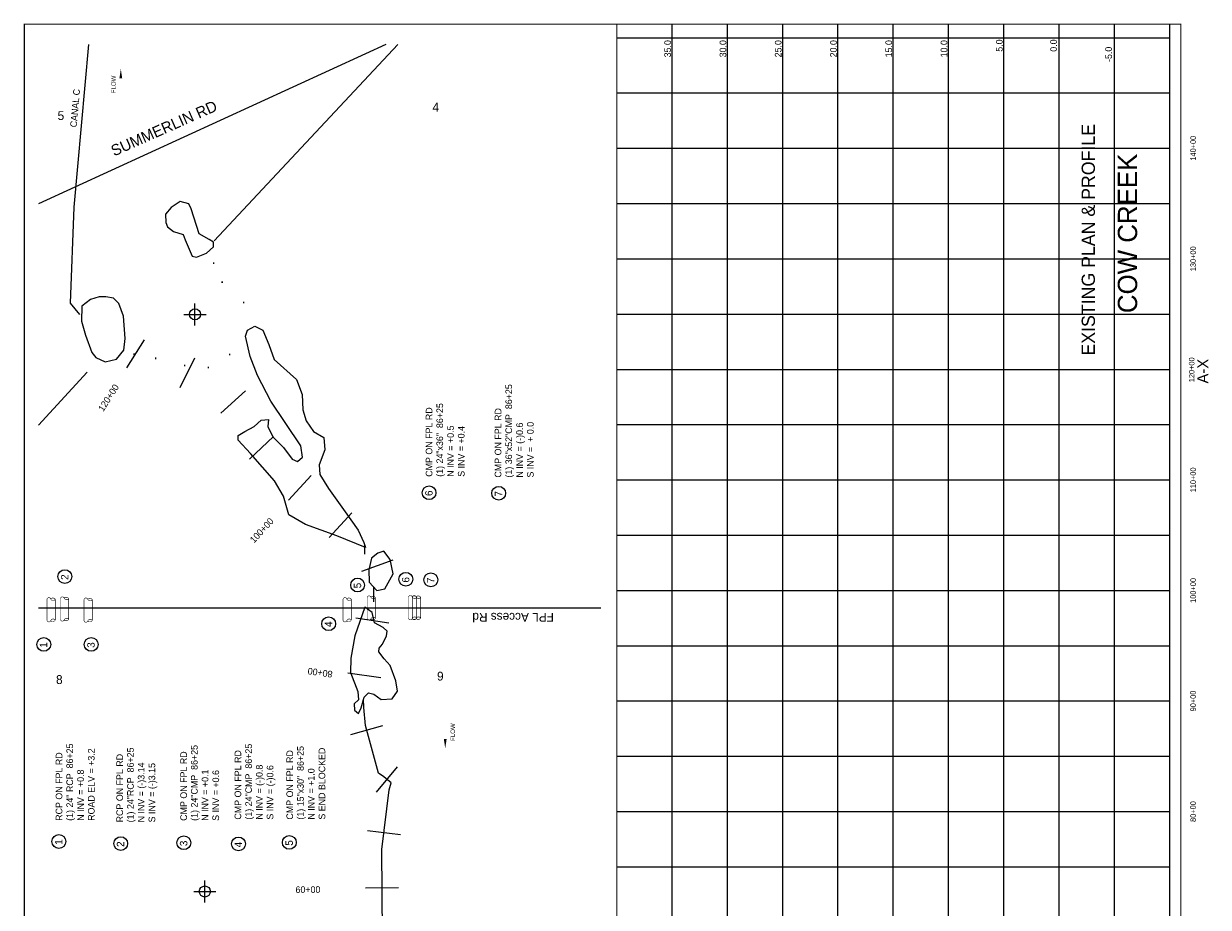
# Model space of a CAD drawing. Extents: x 197893 to 208608, y 772841 to 788851.
# Tile 2 of 2: x 197893 to 208608, y 780858 to 788851. Entities that reach past the tile are written whole.
import ezdxf
from ezdxf.enums import TextEntityAlignment as Align

# ---------------------------------------------------------------- set-up
doc = ezdxf.new("R2010")
doc.units = 0
doc.header["$LTSCALE"] = 800
doc.header["$PDMODE"] = 34
doc.header["$PDSIZE"] = 100
doc.linetypes.add('DASHED', pattern=[0])
doc.linetypes.add('STREAM', pattern=[0])
doc.layers.get('0').update_dxf_attribs({"linetype": 'CONTINUOUS'})
for name, color, linetype in [('BORDER', 1, 'CONTINUOUS'), ('EXISTING', 7, 'CONTINUOUS'), ('GRID', 2, 'CONTINUOUS'), ('MAJROADS', 9, 'CONTINUOUS'), ('MLLTXT', 7, 'CONTINUOUS'), ('SEC', 2, 'CONTINUOUS'), ('STATIONS', 7, 'CONTINUOUS'), ('STRUCTTEXT', 7, 'CONTINUOUS'), ('STRUCTURES', 10, 'CONTINUOUS'), ('TEXT', 7, 'CONTINUOUS'), ('TRUNKS', 5, 'STREAM'), ('WATER', 4, 'CONTINUOUS'), ('WSHEDS', 3, 'CONTINUOUS')]:
    doc.layers.add(name, color=color, linetype=linetype)

# ---------------------------------------------------------------- blocks, each defined once
blk = doc.blocks.new('RCP')
at = {"layer": 'STRUCTURES', "color": 0, "const_width": 20}
for points in [[(-354, 160, 0.802976), (-374, 25, 0.802976)], [(-374, 25, 0.489412), (-354, -140, 0.489412)], [(-354, -140, 0.606659), (-374, 25, 0.606659)], [(415, 25, 0.606659), (396, -140, 0.606659)], [(415, 25, 0.802976), (396, 160, 0.802976)], [(396, -140, 0.489412), (415, 25, 0.489412)]]:
    blk.add_lwpolyline(points, format="xyb", dxfattribs=at)
for points in [[(396, 160), (-354, 160)], [(-354, -140), (396, -140)]]:
    blk.add_lwpolyline(points, dxfattribs=at)
blk = doc.blocks.new('FLARROW')
at = {"color": 0}
blk.add_lwpolyline([(-0.28, 0.019, 0, 0.05, 0), (-0.112, 0.019, 0, 0, -0.087559), (-0.012, 0.001, 0, 0, 0.245722), (0.075, 0.013, 0, 0, -0.309425), (0.212, 0.015, 0, 0, 0), (0.278, 0.013, 0, 0, 0)], format="xyseb", dxfattribs=at)
blk.add_text('FLOW', height=0.08, dxfattribs=at).set_placement((0.015, -0.157), align=Align.CENTER)

msp = doc.modelspace()

# ---------------------------------------------------------------- linework, layer by layer
at = {"layer": 'BORDER', "color": 0, "const_width": 10}
msp.add_lwpolyline([(208358, 772846), (208358, 788846), (197898, 788846), (197898, 772846)], close=True, dxfattribs=at)
for points in [[(203258, 772846), (203258, 788846)], [(208258, 772846), (208258, 788846)]]:
    msp.add_lwpolyline(points, dxfattribs=at)
at = {"layer": 'GRID', "color": 0}
for points in [[(203758, 772846), (203758, 788846)], [(204258, 772846), (204258, 788846)], [(204758, 772846), (204758, 788846)], [(205258, 772846), (205258, 788846)], [(205758, 772846), (205758, 788846)], [(206258, 772846), (206258, 788846)], [(206758, 772846), (206758, 788846)], [(207258, 772846), (207258, 788846)], [(207758, 772846), (207758, 788846)], [(208258, 788721), (203258, 788721)], [(208258, 788221), (203258, 788221)], [(208258, 787721), (203258, 787721)], [(208258, 787221), (203258, 787221)], [(208258, 786721), (203258, 786721)], [(208258, 786221), (203258, 786221)], [(208258, 785721), (203258, 785721)], [(208258, 785221), (203258, 785221)], [(208258, 784721), (203258, 784721)], [(208258, 784221), (203258, 784221)], [(208258, 783721), (203258, 783721)], [(208258, 783221), (203258, 783221)], [(208258, 782721), (203258, 782721)], [(208258, 782221), (203258, 782221)], [(208258, 781721), (203258, 781721)], [(208258, 781221), (203258, 781221)]]:
    msp.add_lwpolyline(points, dxfattribs=at)
at = {"layer": 'MAJROADS', "color": 0}
msp.add_lwpolyline([(201167, 788662), (200984, 788578), (198025, 787222)], dxfattribs=at)
at = {"layer": 'MAJROADS', "color": 0, "linetype": 'DASHED'}
msp.add_lwpolyline([(203114, 783564), (198026, 783564)], dxfattribs=at)
at = {"layer": 'SEC', "color": 0}
for p in [(199442, 786221), (199531, 781001)]:
    msp.add_point(p, dxfattribs=at)
at = {"layer": 'STATIONS', "color": 0}
for p, q in [((198824, 785737), (198986, 785990)), ((199307, 785560), (199440, 785829)), ((199676, 785329), (199900, 785529)), ((199936, 784910), (200153, 785117)), ((200289, 784542), (200492, 784763)), ((200657, 784204), (200860, 784425)), ((200952, 783897), (201234, 784000)), ((200898, 783475), (201195, 783431)), ((200825, 782980), (201122, 782936)), ((200851, 782422), (201141, 782501)), ((201084, 781898), (201275, 782129)), ((201002, 781553), (201300, 781517)), ((200984, 781035), (201284, 781037))]:
    msp.add_line(p, q, dxfattribs=at)
at = {"layer": 'STRUCTTEXT', "color": 0}
for centre in [(201559, 784608), (202189, 784603), (198265, 783849), (200913, 783773), (201349, 783825), (201575, 783820), (200651, 783423), (198074, 783236), (198503, 783236), (198211, 781453), (198770, 781434), (199341, 781442), (199835, 781431), (200295, 781445)]:
    msp.add_circle(centre, 62.5, dxfattribs=at)
at = {"layer": 'TRUNKS', "color": 0}
for points in [[(198480, 788662), (198346, 787190)], [(198346, 787190), (198313, 786324), (198396, 786221)], [(200975, 784136), (200975, 784051)], [(201057, 783758), (201057, 783621)], [(201137, 780607), (201132, 781382), (201197, 781919), (201215, 781984), (201151, 782037), (201103, 782072), (200985, 782502), (200970, 782665), (200966, 782740)]]:
    msp.add_lwpolyline(points, dxfattribs=at)
msp.add_lwpolyline([(198771, 788441, 0, 25, 0), (198771, 788357, 0, 0, -0.087559), (198763, 788307, 0, 0, 0.245722), (198769, 788263, 0, 0, -0.309425), (198770, 788195, 0, 0, 0), (198769, 788162, 0, 0, 0)], format="xyseb", dxfattribs=at)
at = {"layer": 'WATER', "color": 0}
for points in [[(199387, 787221), (199308, 787241), (199227, 787189), (199175, 787128), (199177, 787051), (199194, 787012), (199248, 786970), (199336, 786944), (199353, 786896), (199416, 786749), (199457, 786740), (199545, 786775), (199608, 786831), (199608, 786873), (199571, 786897), (199480, 786950), (199408, 787175)], [(198416, 786161), (198453, 786032), (198509, 785875), (198546, 785831), (198629, 785791), (198731, 785815), (198799, 785896), (198811, 786002), (198796, 786206), (198753, 786321), (198705, 786367), (198635, 786381), (198574, 786379), (198497, 786357), (198419, 786296)], [(200985, 784111), (200726, 784219), (200442, 784320), (200290, 784408), (200242, 784576), (200162, 784714), (199944, 784962), (199831, 785084), (199831, 785126), (199893, 785163), (199976, 785206), (200041, 785263), (200107, 785271), (200102, 785208), (200146, 785114), (200241, 785017), (200320, 784912), (200370, 784890), (200414, 784929), (200399, 785032), (200129, 785435), (200006, 785667), (199941, 785839), (199900, 786023), (199918, 786079), (199983, 786114), (200055, 786079), (200109, 785948), (200159, 785812), (200361, 785633), (200411, 785495), (200417, 785357), (200447, 785257), (200515, 785163), (200608, 785106), (200615, 784996), (200564, 784859), (200572, 784772), (200651, 784647), (200800, 784435), (200918, 784268), (200968, 784159)], [(201039, 784015), (201015, 783910), (201017, 783799), (201086, 783724), (201158, 783739), (201233, 783874), (201207, 784005), (201151, 784078), (201096, 784060)], [(200977, 783574), (200888, 783312), (200853, 783112), (200848, 782983), (200915, 782810), (200921, 782734), (200882, 782699), (200886, 782640), (200921, 782611), (200945, 782662), (200972, 782760), (201011, 782797), (201061, 782786), (201126, 782737), (201225, 782744), (201275, 782813), (201258, 782905), (201208, 783045), (201152, 783104), (201104, 783168), (201108, 783202), (201137, 783237), (201174, 783314), (201181, 783357), (201144, 783388), (201066, 783432), (201046, 783526)]]:
    msp.add_lwpolyline(points, close=True, dxfattribs=at)
at = {"layer": 'WSHEDS', "color": 0}
msp.add_lwpolyline([(201278, 788662), (199615, 786886)], dxfattribs=at)
msp.add_lwpolyline([(198468, 785699), (198026, 785218, -0.160426)], format="xyb", dxfattribs=at)

# ---------------------------------------------------------------- block references
at = {"layer": 'STRUCTURES', "color": 0, "xscale": 0.25, "yscale": 0.25, "zscale": 0.25, "rotation": 90}
for p in [(198143, 783544), (198265, 783551), (198478, 783541), (200821, 783544), (201039, 783560), (201413, 783563), (201448, 783563)]:
    msp.add_blockref('RCP', p, dxfattribs=at)
at = {"layer": 'TRUNKS', "color": 0, "xscale": 500, "yscale": 500, "zscale": 500, "rotation": 90}
msp.add_blockref('FLARROW', (201715, 782435), dxfattribs=at)

# ---------------------------------------------------------------- texts
at = {"layer": 'EXISTING', "color": 0}
msp.add_text('EXISTING PLAN & PROFILE', height=120, rotation=90, dxfattribs=at).set_placement((207582, 786896), align=Align.CENTER)
at = {"layer": 'MAJROADS', "color": 0}
msp.add_text('FPL Access Rd', height=80, rotation=180, dxfattribs=at).set_placement((202688, 783521))
at = {"layer": 'MLLTXT', "color": 0}
for s, p in [('35.0', (203747, 788546)), ('30.0', (204247, 788546)), ('25.0', (204747, 788546)), ('20.0', (205247, 788546)), ('15.0', (205747, 788546)), ('10.0', (206247, 788546)), ('5.0', (206747, 788597)), ('0.0', (207238, 788597)), ('-5.0', (207736, 788504))]:
    msp.add_text(s, height=60, rotation=90, dxfattribs=at).set_placement(p)
at = {"layer": 'STATIONS', "color": 0}
for s, rotation, p in [('120+00', 57.45, (198685, 785451)), ('100+00', 47.4332, (200068, 784247)), ('80+00', 171.6213, (200578, 783010)), ('60+00', 0.3682, (200464, 780988))]:
    msp.add_text(s, height=60, rotation=rotation, dxfattribs=at).set_placement(p, align=Align.CENTER)
at = {"layer": 'STRUCTTEXT', "color": 0}
for s, height, p in [('(1) 36"x52"CMP  86+25', 60, (202310, 784745)), ('(1) 24"x36"  86+25', 60, (201686, 784752)), ('CMP ON FPL RD', 60, (201589, 784752)), ('CMP ON FPL RD', 60, (202213, 784745)), ('N INV = +0.5', 60, (201783, 784752)), ('N INV = (-)0.6', 60, (202408, 784745)), ('S INV =  + 0.0', 60, (202505, 784745)), ('S INV = +0.4', 60, (201880, 784752)), ('6', 67.5, (201591, 784578)), ('7', 67.5, (202221, 784573)), ('2', 67.5, (198297, 783819)), ('6', 67.5, (201381, 783795)), ('7', 67.5, (201607, 783790)), ('5', 67.5, (200945, 783743)), ('4', 67.5, (200683, 783393)), ('1', 67.5, (198106, 783206)), ('3', 67.5, (198535, 783205)), ('(1) 24" RCP  86+25', 60, (198339, 781640)), ('(1) 24"CMP  86+25', 60, (199466, 781640)), ('(1) 24"CMP  86+25', 60, (199957, 781651)), ('(1) 15"x30"  86+25', 60, (200426, 781651)), ('RCP ON FPL RD', 60, (198242, 781640)), ('ROAD ELV = +3.2', 60, (198534, 781640)), ('RCP ON FPL RD', 60, (198791, 781626)), ('(1) 24"RCP  86+25', 60, (198888, 781626)), ('CMP ON FPL RD', 60, (199369, 781640)), ('CMP ON FPL RD', 60, (199860, 781651)), ('CMP ON FPL RD', 60, (200329, 781651)), ('S END BLOCKED', 60, (200620, 781651)), ('N INV = (-)3.14', 60, (198985, 781626)), ('S INV = (-)3.15', 60, (199082, 781626)), ('N INV = (-)0.8', 60, (200054, 781651)), ('S INV = (-)0.6', 60, (200151, 781651)), ('N INV = +1.0', 60, (200523, 781651)), ('N INV = +0.8', 60, (198437, 781640)), ('N INV = +0.1', 60, (199563, 781640)), ('S INV = +0.6', 60, (199660, 781640)), ('1', 67.5, (198243, 781423)), ('2', 67.5, (198802, 781404)), ('3', 67.5, (199373, 781411)), ('4', 67.5, (199867, 781400)), ('5', 67.5, (200327, 781415))]:
    msp.add_text(s, height=height, rotation=90, dxfattribs=at).set_placement(p)
at = {"layer": 'TEXT', "color": 0}
for s, rotation, p in [('SUMMERLIN RD', 24, (198710, 787649)), ('A-X', 90, (208608, 785596))]:
    msp.add_text(s, height=100, rotation=rotation, dxfattribs=at).set_placement(p)
for s, p in [('4', (201620, 788056)), ('5', (198229, 787979)), ('9', (201661, 782909))]:
    msp.add_text(s, height=80, dxfattribs=at).set_placement(p, align=Align.CENTER)
for s, height, p in [('140+00', 50, (208495, 787724)), ('COW CREEK', 175, (207964, 786954)), ('130+00', 50, (208495, 786724)), ('120+00', 50, (208482, 785720)), ('110+00', 50, (208495, 784724)), ('100+00', 50, (208495, 783724)), ('90+00', 50, (208495, 782724)), ('80+00', 50, (208495, 781724))]:
    msp.add_text(s, height=height, rotation=90, dxfattribs=at).set_placement(p, align=Align.CENTER)
msp.add_text('8', height=80, dxfattribs=at).set_placement((198185, 782878))
at = {"layer": 'TRUNKS', "color": 0}
msp.add_text('FLOW', height=40, rotation=90, dxfattribs=at).set_placement((198725, 788301), align=Align.CENTER)
msp.add_text('CANAL C', height=60, rotation=85, dxfattribs=at).set_placement((198372, 787911))
for p in [(199592, 786677), (199669, 786504), (199864, 786321), (198873, 785853), (199737, 785850), (199067, 785816), (199329, 785750), (199543, 785732)]:
    msp.add_text('.', height=100, dxfattribs=at).set_placement(p)

doc.saveas('drawing.dxf')
